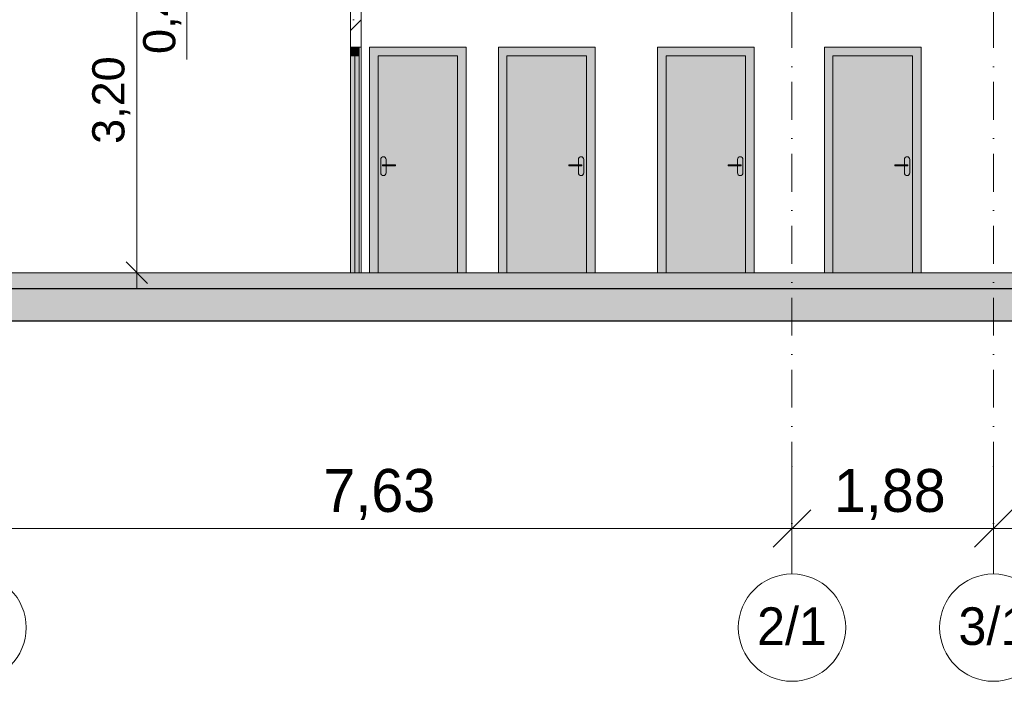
# Model space of a CAD drawing. Header units: millimetres. Extents: x -7244281 to -6598479, y 5719953 to 5938280.
# Tile 56 of 73: x -6678668 to -6669501, y 5719953 to 5726115. Entities that reach past the tile are written whole.
import ezdxf
from ezdxf.enums import TextEntityAlignment as Align

# ---------------------------------------------------------------- set-up
doc = ezdxf.new("R2010")
doc.units = ezdxf.units.MM
doc.header["$MEASUREMENT"] = 0
doc.linetypes.add('Штрихпунктирная', pattern=[670.277762, 352.777767, -176.388884, 0, -141.111112])
for name, color, linetype, lineweight in [('0_Ном._пера__120', 7, 'Continuous', 0), ('АР-Перекрытия_Приямки.АР_Ном._пера__1', 7, 'Continuous', 30), ('АР-Перекрытия_Приямки.АР_Ном._пера__101', 252, 'Continuous', 0), ('АР-Стены_Перегородки_100_.АР_Ном._пера__1', 7, 'Continuous', 15), ('АР-Чертеж-Оси_Осевые размеры.АР_Ном._пера__1', 7, 'Continuous', 0), ('АР-Чертеж-Оси_Осевые размеры.АР_Ном._пера__120', 7, 'Continuous', 0), ('АР-Чертеж-Размеры.АР_Ном._пера__1', 7, 'Continuous', 0), ('Двери Archicad_Ном._пера__1', 7, 'Continuous', 20), ('Двери Archicad_Ном._пера__120', 7, 'Continuous', 0)]:
    doc.layers.add(name, color=color, linetype=linetype, lineweight=lineweight)
for name, color, linetype in [('АР-Перекрытия_Приямки.АР', 7, 'Continuous'), ('АР-Стены_Перегородки_100_.АР', 7, 'Continuous'), ('АР-Чертеж-Оси_Осевые размеры.АР', 7, 'Continuous'), ('АР-Чертеж-Размеры.АР', 7, 'Continuous'), ('Двери Archicad', 7, 'Continuous')]:
    doc.layers.add(name, color=color, linetype=linetype)
doc.layers.add('АР-Перекрытия_Приямки.АР_Ном._пера__180', color=7, linetype='Continuous', lineweight=5, true_color=0xd6cda7)
doc.styles.add('РЎР“Р•РќР•Р\xa0Р\x98Р\xa0_РЎРўР\x98Р›Р¬_1', font='GOTHIC.TTF')
doc.styles.add('РЎР“Р•РќР•Р\xa0Р\x98Р\xa0_РЎРўР\x98Р›Р¬_5', font='arial.ttf')
doc.dimstyles.new('СГЕНЕРИР_СТИЛЬ__10', dxfattribs={"dimtxt": 400, "dimasz": 332.5, "dimexe": 0.18, "dimexo": 0.0625, "dimgap": 0, "dimtad": 1, "dimtih": 1, "dimtoh": 1, "dimlfac": 0.001, "dimzin": 0, "dimdsep": 46, "dimtxsty": 'РЎР“Р•РќР•Р\xa0Р\x98Р\xa0_РЎРўР\x98Р›Р¬_1', "dimblk": 'ARROWHEAD_6', "dimblk1": 'ARROWHEAD_6', "dimblk2": 'ARROWHEAD_6', "dimcen": 0.09, "dimse1": 1, "dimse2": 1, "dimclrd": 7, "dimclre": 7, "dimclrt": 7, "dimadec": 0, "dimazin": 0, "dimtfac": 1, "dimtdec": 4, "dimtmove": 0, "dimatfit": 3, "dimfxl": 1, "dimtolj": 1, "dimtzin": 0, "dimarcsym": 0})
doc.dimstyles.new('СГЕНЕРИР_СТИЛЬ__8', dxfattribs={"dimtxt": 300, "dimasz": 190, "dimexe": 0.18, "dimexo": 0.0625, "dimgap": 0, "dimtad": 1, "dimlfac": 0.001, "dimzin": 0, "dimdsep": 46, "dimtxsty": 'РЎР“Р•РќР•Р\xa0Р\x98Р\xa0_РЎРўР\x98Р›Р¬_5', "dimblk": 'ARROWHEAD_6', "dimblk1": 'ARROWHEAD_6', "dimblk2": 'ARROWHEAD_6', "dimcen": 0.09, "dimse1": 1, "dimse2": 1, "dimclrd": 7, "dimclre": 7, "dimclrt": 7, "dimadec": 0, "dimazin": 0, "dimtfac": 1, "dimtdec": 4, "dimtmove": 0, "dimatfit": 3, "dimfxl": 1, "dimtolj": 1, "dimtzin": 0, "dimarcsym": 0})

# ---------------------------------------------------------------- blocks, each defined once
blk = doc.blocks.new('Элемент Разреза_47_4', base_point=(-6142404.1, 5728358.1))
at = {"layer": 'АР-Стены_Перегородки_100_.АР', "linetype": 'Continuous', "lineweight": 0, "true_color": 0x000000}
h = blk.add_hatch(dxfattribs=at)
h.set_pattern_fill('БУТ__50__0004', color=18, style=0, pattern_type=2)
h.set_pattern_definition([(45, (-6142404.15, 5728358.13), (-169.70563, 169.70563), []), (90, (-6142573.85, 5728527.83), (-216, 0), [0, -144, 0, -216]), (155, (-6142404.15, 5728697.54), (91.285545, 195.76248), [0, -105.6, 0, -182.4])])
h.paths.add_polyline_path([(-6675487.5, 5725858.1), (-6675487.5, 5726958.1), (-6675587.5, 5726958.1), (-6675587.5, 5725858.1)])
at = {"layer": 'АР-Стены_Перегородки_100_.АР_Ном._пера__1', "color": 7, "linetype": 'Continuous', "lineweight": 15}
for p, q in [((-6675587.5, 5726958.1), (-6675587.5, 5725858.1)), ((-6675487.5, 5726958.1), (-6675487.5, 5725858.1))]:
    blk.add_line(p, q, dxfattribs=at)
at = {"layer": 'АР-Стены_Перегородки_100_.АР_Ном._пера__1', "color": 7, "linetype": 'Continuous', "lineweight": 15, "flags": 128}
blk.add_lwpolyline([(-6675487.5, 5725858.1), (-6675507.5, 5725858.1), (-6675587.5, 5725858.1)], dxfattribs=at)
blk = doc.blocks.new('Элемент Разреза_51_4', base_point=(-6142404.1, 5728358.1))
at = {"layer": 'АР-Перекрытия_Приямки.АР_Ном._пера__101', "linetype": 'Continuous', "lineweight": 0}
h = blk.add_hatch(dxfattribs=at)
h.set_pattern_fill('ЖЕЛЕЗОБЕТОН__PROJECT__0004', color=252, style=0, pattern_type=2)
h.set_pattern_definition([(45, (-6142404.15, 5728358.13), (-84.852814, 84.852814), []), (45, (-6142446.57, 5728400.55), (-84.852814, 84.852814), [90, -30, 0, -30])])
h.paths.add_polyline_path([(-6679267.5, 5723308.1), (-6656691.7, 5723308.1), (-6656691.7, 5723608.1), (-6664377.5, 5723608.1), (-6664577.5, 5723608.1), (-6678867.5, 5723608.1), (-6679267.5, 5723608.1)])
at = {"layer": 'АР-Перекрытия_Приямки.АР_Ном._пера__180', "linetype": 'Continuous', "lineweight": 0, "true_color": 0xf4f1e8}
blk.add_hatch(color=7, dxfattribs=at).paths.add_polyline_path([(-6678867.5, 5723758.1), (-6678867.5, 5723608.1), (-6664577.5, 5723608.1), (-6664577.5, 5723758.1)])
at = {"layer": 'АР-Перекрытия_Приямки.АР_Ном._пера__1', "color": 7, "linetype": 'Continuous', "lineweight": 30}
blk.add_line((-6656691.7, 5723308.1), (-6679267.5, 5723308.1), dxfattribs=at)
at = {"layer": 'АР-Перекрытия_Приямки.АР_Ном._пера__1', "color": 7, "linetype": 'Continuous', "lineweight": 0, "flags": 128}
blk.add_lwpolyline([(-6664577.5, 5723758.1), (-6666127.5, 5723758.1), (-6666167.5, 5723758.1), (-6675547.5, 5723758.1), (-6675587.5, 5723758.1), (-6678867.5, 5723758.1)], dxfattribs=at)
at = {"layer": 'АР-Перекрытия_Приямки.АР_Ном._пера__1', "color": 7, "linetype": 'Continuous', "lineweight": 30, "flags": 128}
blk.add_lwpolyline([(-6656691.7, 5723608.1), (-6664377.5, 5723608.1), (-6664577.5, 5723608.1), (-6678867.5, 5723608.1)], dxfattribs=at)
blk = doc.blocks.new('Элемент Разреза_52_4', base_point=(-6142404.1, 5728358.1))
at = {"layer": 'Двери Archicad', "linetype": 'Continuous', "lineweight": 0, "true_color": 0xffffff}
for points in [[(-6675587.5, 5725778.1), (-6675507.5, 5725778.1), (-6675507.5, 5725858.1), (-6675587.5, 5725858.1)], [(-6675587.5, 5723758.1), (-6675547.5, 5723758.1), (-6675547.5, 5725778.1), (-6675587.5, 5725778.1)], [(-6675547.5, 5725778.1), (-6675547.5, 5723758.1), (-6675507.5, 5723758.1), (-6675507.5, 5725778.1)]]:
    blk.add_hatch(color=7, dxfattribs=at).paths.add_polyline_path(points)
at = {"layer": 'Двери Archicad_Ном._пера__1', "color": 7, "linetype": 'Continuous', "lineweight": 0}
blk.add_line((-6675487.5, 5725858.1), (-6675487.5, 5723758.1), dxfattribs=at)
at = {"layer": 'Двери Archicad_Ном._пера__120', "color": 7, "linetype": 'Continuous', "lineweight": 0}
for p, q in [((-6675507.5, 5725858.1), (-6675507.5, 5725778.1)), ((-6675547.5, 5725778.1), (-6675547.5, 5723758.1)), ((-6675507.5, 5725778.1), (-6675507.5, 5723758.1))]:
    blk.add_line(p, q, dxfattribs=at)
at = {"layer": 'Двери Archicad_Ном._пера__120', "color": 7, "linetype": 'Continuous', "lineweight": 0, "flags": 128}
for points in [[(-6675587.5, 5725858.1), (-6675587.5, 5725778.1), (-6675587.5, 5723758.1)], [(-6675507.5, 5725778.1), (-6675547.5, 5725778.1), (-6675587.5, 5725778.1)]]:
    blk.add_lwpolyline(points, dxfattribs=at)
blk = doc.blocks.new('Элемент Разреза_68_4', base_point=(-6142404.1, 5728358.1))
at = {"layer": 'Двери Archicad', "linetype": 'Continuous', "lineweight": 0, "true_color": 0xffffff}
for points in [[(-6675411.5, 5725858.1), (-6675411.5, 5725778.1), (-6675331.5, 5725778.1), (-6674591.5, 5725778.1), (-6674511.5, 5725778.1), (-6674511.5, 5725858.1)], [(-6675411.5, 5723758.1), (-6675331.5, 5723758.1), (-6675331.5, 5725778.1), (-6675411.5, 5725778.1)], [(-6674511.5, 5723758.1), (-6674511.5, 5725778.1), (-6674591.5, 5725778.1), (-6674591.5, 5723758.1)], [(-6675306.5, 5724688.1), (-6675304.6, 5724678.6), (-6675299.1, 5724670.4), (-6675291, 5724665), (-6675281.5, 5724663.1), (-6675271.9, 5724665), (-6675263.8, 5724670.4), (-6675258.4, 5724678.6), (-6675256.5, 5724688.1), (-6675256.5, 5724753.1), (-6675276, 5724753.1), (-6675289, 5724753.1), (-6675289, 5724763.1), (-6675276, 5724763.1), (-6675256.5, 5724763.1), (-6675256.5, 5724813.1), (-6675258.4, 5724822.7), (-6675263.8, 5724830.8), (-6675271.9, 5724836.2), (-6675281.5, 5724838.1), (-6675291, 5724836.2), (-6675299.1, 5724830.8), (-6675304.6, 5724822.7), (-6675306.5, 5724813.1)], [(-6675288, 5724763.1), (-6675289, 5724763.1), (-6675289, 5724753.1), (-6675288, 5724753.1)], [(-6675285.2, 5724763.1), (-6675288, 5724763.1), (-6675288, 5724753.1), (-6675285.2, 5724753.1)], [(-6675280.9, 5724763.1), (-6675285.2, 5724763.1), (-6675285.2, 5724753.1), (-6675280.9, 5724753.1)], [(-6675276, 5724763.1), (-6675280.9, 5724763.1), (-6675280.9, 5724753.1), (-6675276, 5724753.1)], [(-6675169, 5724763.1), (-6675276, 5724763.1), (-6675276, 5724753.1), (-6675169, 5724753.1)]]:
    blk.add_hatch(color=7, dxfattribs=at).paths.add_polyline_path(points)
h = blk.add_hatch(color=7, dxfattribs=at)
h.paths.add_polyline_path([(-6675331.5, 5723758.1), (-6674591.5, 5723758.1), (-6674591.5, 5725778.1), (-6675331.5, 5725778.1)])
h.paths.add_polyline_path([(-6675304.6, 5724678.6), (-6675306.5, 5724688.1), (-6675306.5, 5724813.1), (-6675304.6, 5724822.7), (-6675299.1, 5724830.8), (-6675291, 5724836.2), (-6675281.5, 5724838.1), (-6675271.9, 5724836.2), (-6675263.8, 5724830.8), (-6675258.4, 5724822.7), (-6675256.5, 5724813.1), (-6675256.5, 5724763.1), (-6675169, 5724763.1), (-6675169, 5724753.1), (-6675256.5, 5724753.1), (-6675256.5, 5724688.1), (-6675258.4, 5724678.6), (-6675263.8, 5724670.4), (-6675271.9, 5724665), (-6675281.5, 5724663.1), (-6675291, 5724665), (-6675299.1, 5724670.4)], flags=0)
at = {"layer": 'Двери Archicad_Ном._пера__1', "color": 7, "linetype": 'Continuous', "lineweight": 0}
for p, q in [((-6675411.5, 5725858.1), (-6674511.5, 5725858.1)), ((-6675411.5, 5723758.1), (-6675411.5, 5725858.1)), ((-6674511.5, 5725858.1), (-6674511.5, 5723758.1))]:
    blk.add_line(p, q, dxfattribs=at)
at = {"layer": 'Двери Archicad_Ном._пера__120', "color": 7, "linetype": 'Continuous', "lineweight": 0}
for p, q in [((-6675331.5, 5723758.1), (-6675331.5, 5725778.1)), ((-6675331.5, 5725778.1), (-6674591.5, 5725778.1)), ((-6674591.5, 5725778.1), (-6674591.5, 5723758.1)), ((-6675304.6, 5724822.7), (-6675306.5, 5724813.1)), ((-6675306.5, 5724813.1), (-6675306.5, 5724688.1)), ((-6675299.1, 5724830.8), (-6675304.6, 5724822.7)), ((-6675291, 5724836.2), (-6675299.1, 5724830.8)), ((-6675281.5, 5724838.1), (-6675291, 5724836.2)), ((-6675288, 5724763.1), (-6675289, 5724763.1)), ((-6675289, 5724763.1), (-6675289, 5724753.1)), ((-6675285.2, 5724763.1), (-6675288, 5724763.1)), ((-6675280.9, 5724763.1), (-6675285.2, 5724763.1)), ((-6675271.9, 5724836.2), (-6675281.5, 5724838.1)), ((-6675276, 5724763.1), (-6675280.9, 5724763.1)), ((-6675169, 5724763.1), (-6675276, 5724763.1)), ((-6675263.8, 5724830.8), (-6675271.9, 5724836.2)), ((-6675258.4, 5724822.7), (-6675263.8, 5724830.8)), ((-6675256.5, 5724813.1), (-6675258.4, 5724822.7)), ((-6675256.5, 5724763.1), (-6675256.5, 5724813.1)), ((-6675169, 5724763.1), (-6675169, 5724753.1)), ((-6675306.5, 5724688.1), (-6675304.6, 5724678.6)), ((-6675304.6, 5724678.6), (-6675299.1, 5724670.4)), ((-6675299.1, 5724670.4), (-6675291, 5724665)), ((-6675291, 5724665), (-6675281.5, 5724663.1)), ((-6675288, 5724753.1), (-6675289, 5724753.1)), ((-6675285.2, 5724753.1), (-6675288, 5724753.1)), ((-6675280.9, 5724753.1), (-6675285.2, 5724753.1)), ((-6675281.5, 5724663.1), (-6675271.9, 5724665)), ((-6675276, 5724753.1), (-6675280.9, 5724753.1)), ((-6675169, 5724753.1), (-6675276, 5724753.1)), ((-6675271.9, 5724665), (-6675263.8, 5724670.4)), ((-6675263.8, 5724670.4), (-6675258.4, 5724678.6)), ((-6675258.4, 5724678.6), (-6675256.5, 5724688.1)), ((-6675256.5, 5724688.1), (-6675256.5, 5724753.1))]:
    blk.add_line(p, q, dxfattribs=at)
blk = doc.blocks.new('Элемент Разреза_69_4', base_point=(-6142404.1, 5728358.1))
at = {"layer": 'Двери Archicad', "linetype": 'Continuous', "lineweight": 0, "true_color": 0xffffff}
for points in [[(-6673311.5, 5725858.1), (-6674211.5, 5725858.1), (-6674211.5, 5725778.1), (-6674131.5, 5725778.1), (-6673391.5, 5725778.1), (-6673311.5, 5725778.1)], [(-6674211.5, 5723758.1), (-6674131.5, 5723758.1), (-6674131.5, 5725778.1), (-6674211.5, 5725778.1)], [(-6673311.5, 5723758.1), (-6673311.5, 5725778.1), (-6673391.5, 5725778.1), (-6673391.5, 5723758.1)], [(-6673554, 5724763.1), (-6673554, 5724753.1), (-6673447, 5724753.1), (-6673447, 5724763.1)], [(-6673466.5, 5724688.1), (-6673464.6, 5724678.6), (-6673459.1, 5724670.4), (-6673451, 5724665), (-6673441.5, 5724663.1), (-6673431.9, 5724665), (-6673423.8, 5724670.4), (-6673418.4, 5724678.6), (-6673416.5, 5724688.1), (-6673416.5, 5724813.1), (-6673418.4, 5724822.7), (-6673423.8, 5724830.8), (-6673431.9, 5724836.2), (-6673441.5, 5724838.1), (-6673451, 5724836.2), (-6673459.1, 5724830.8), (-6673464.6, 5724822.7), (-6673466.5, 5724813.1), (-6673466.5, 5724763.1), (-6673435, 5724763.1), (-6673434, 5724763.1), (-6673434, 5724753.1), (-6673435, 5724753.1), (-6673466.5, 5724753.1)], [(-6673447, 5724763.1), (-6673447, 5724753.1), (-6673442, 5724753.1), (-6673442, 5724763.1)], [(-6673442, 5724763.1), (-6673442, 5724753.1), (-6673437.8, 5724753.1), (-6673437.8, 5724763.1)], [(-6673437.8, 5724763.1), (-6673437.8, 5724753.1), (-6673435, 5724753.1), (-6673435, 5724763.1)], [(-6673435, 5724763.1), (-6673435, 5724753.1), (-6673434, 5724753.1), (-6673434, 5724763.1)]]:
    blk.add_hatch(color=7, dxfattribs=at).paths.add_polyline_path(points)
h = blk.add_hatch(color=7, dxfattribs=at)
h.paths.add_polyline_path([(-6673391.5, 5725778.1), (-6674131.5, 5725778.1), (-6674131.5, 5723758.1), (-6673391.5, 5723758.1)])
h.paths.add_polyline_path([(-6673554, 5724753.1), (-6673554, 5724763.1), (-6673466.5, 5724763.1), (-6673466.5, 5724813.1), (-6673464.6, 5724822.7), (-6673459.1, 5724830.8), (-6673451, 5724836.2), (-6673441.5, 5724838.1), (-6673431.9, 5724836.2), (-6673423.8, 5724830.8), (-6673418.4, 5724822.7), (-6673416.5, 5724813.1), (-6673416.5, 5724688.1), (-6673418.4, 5724678.6), (-6673423.8, 5724670.4), (-6673431.9, 5724665), (-6673441.5, 5724663.1), (-6673451, 5724665), (-6673459.1, 5724670.4), (-6673464.6, 5724678.6), (-6673466.5, 5724688.1), (-6673466.5, 5724753.1)], flags=0)
at = {"layer": 'Двери Archicad_Ном._пера__1', "color": 7, "linetype": 'Continuous', "lineweight": 0}
for p, q in [((-6674211.5, 5725858.1), (-6673311.5, 5725858.1)), ((-6674211.5, 5723758.1), (-6674211.5, 5725858.1)), ((-6673311.5, 5725858.1), (-6673311.5, 5723758.1))]:
    blk.add_line(p, q, dxfattribs=at)
at = {"layer": 'Двери Archicad_Ном._пера__120', "color": 7, "linetype": 'Continuous', "lineweight": 0}
for p, q in [((-6674131.5, 5725778.1), (-6674131.5, 5723758.1)), ((-6673391.5, 5725778.1), (-6674131.5, 5725778.1)), ((-6673391.5, 5723758.1), (-6673391.5, 5725778.1)), ((-6673554, 5724763.1), (-6673447, 5724763.1)), ((-6673554, 5724763.1), (-6673554, 5724753.1)), ((-6673466.5, 5724813.1), (-6673464.6, 5724822.7)), ((-6673466.5, 5724763.1), (-6673466.5, 5724813.1)), ((-6673464.6, 5724822.7), (-6673459.1, 5724830.8)), ((-6673459.1, 5724830.8), (-6673451, 5724836.2)), ((-6673451, 5724836.2), (-6673441.5, 5724838.1)), ((-6673447, 5724763.1), (-6673442, 5724763.1)), ((-6673442, 5724763.1), (-6673437.8, 5724763.1)), ((-6673441.5, 5724838.1), (-6673431.9, 5724836.2)), ((-6673437.8, 5724763.1), (-6673435, 5724763.1)), ((-6673435, 5724763.1), (-6673434, 5724763.1)), ((-6673434, 5724763.1), (-6673434, 5724753.1)), ((-6673431.9, 5724836.2), (-6673423.8, 5724830.8)), ((-6673423.8, 5724830.8), (-6673418.4, 5724822.7)), ((-6673418.4, 5724822.7), (-6673416.5, 5724813.1)), ((-6673416.5, 5724813.1), (-6673416.5, 5724688.1)), ((-6673554, 5724753.1), (-6673447, 5724753.1)), ((-6673466.5, 5724688.1), (-6673466.5, 5724753.1)), ((-6673464.6, 5724678.6), (-6673466.5, 5724688.1)), ((-6673459.1, 5724670.4), (-6673464.6, 5724678.6)), ((-6673451, 5724665), (-6673459.1, 5724670.4)), ((-6673441.5, 5724663.1), (-6673451, 5724665)), ((-6673447, 5724753.1), (-6673442, 5724753.1)), ((-6673442, 5724753.1), (-6673437.8, 5724753.1)), ((-6673431.9, 5724665), (-6673441.5, 5724663.1)), ((-6673437.8, 5724753.1), (-6673435, 5724753.1)), ((-6673435, 5724753.1), (-6673434, 5724753.1)), ((-6673423.8, 5724670.4), (-6673431.9, 5724665)), ((-6673418.4, 5724678.6), (-6673423.8, 5724670.4)), ((-6673416.5, 5724688.1), (-6673418.4, 5724678.6))]:
    blk.add_line(p, q, dxfattribs=at)
blk = doc.blocks.new('Элемент Разреза_70_4', base_point=(-6142404.1, 5728358.1))
at = {"layer": 'Двери Archicad', "linetype": 'Continuous', "lineweight": 0, "true_color": 0xffffff}
for points in [[(-6670275.9, 5725858.1), (-6671175.9, 5725858.1), (-6671175.9, 5725778.1), (-6671095.9, 5725778.1), (-6670355.9, 5725778.1), (-6670275.9, 5725778.1)], [(-6671175.9, 5723758.1), (-6671095.9, 5723758.1), (-6671095.9, 5725778.1), (-6671175.9, 5725778.1)], [(-6670275.9, 5723758.1), (-6670275.9, 5725778.1), (-6670355.9, 5725778.1), (-6670355.9, 5723758.1)], [(-6670518.4, 5724763.1), (-6670518.4, 5724753.1), (-6670411.4, 5724753.1), (-6670411.4, 5724763.1)], [(-6670430.9, 5724688.1), (-6670429, 5724678.6), (-6670423.6, 5724670.4), (-6670415.5, 5724665), (-6670405.9, 5724663.1), (-6670396.4, 5724665), (-6670388.3, 5724670.4), (-6670382.8, 5724678.6), (-6670380.9, 5724688.1), (-6670380.9, 5724813.1), (-6670382.8, 5724822.7), (-6670388.3, 5724830.8), (-6670396.4, 5724836.2), (-6670405.9, 5724838.1), (-6670415.5, 5724836.2), (-6670423.6, 5724830.8), (-6670429, 5724822.7), (-6670430.9, 5724813.1), (-6670430.9, 5724763.1), (-6670399.4, 5724763.1), (-6670398.4, 5724763.1), (-6670398.4, 5724753.1), (-6670399.4, 5724753.1), (-6670430.9, 5724753.1)], [(-6670411.4, 5724763.1), (-6670411.4, 5724753.1), (-6670406.5, 5724753.1), (-6670406.5, 5724763.1)], [(-6670406.5, 5724763.1), (-6670406.5, 5724753.1), (-6670402.3, 5724753.1), (-6670402.3, 5724763.1)], [(-6670402.3, 5724763.1), (-6670402.3, 5724753.1), (-6670399.4, 5724753.1), (-6670399.4, 5724763.1)], [(-6670399.4, 5724763.1), (-6670399.4, 5724753.1), (-6670398.4, 5724753.1), (-6670398.4, 5724763.1)]]:
    blk.add_hatch(color=7, dxfattribs=at).paths.add_polyline_path(points)
h = blk.add_hatch(color=7, dxfattribs=at)
h.paths.add_polyline_path([(-6670355.9, 5725778.1), (-6671095.9, 5725778.1), (-6671095.9, 5723758.1), (-6670355.9, 5723758.1)])
h.paths.add_polyline_path([(-6670518.4, 5724753.1), (-6670518.4, 5724763.1), (-6670430.9, 5724763.1), (-6670430.9, 5724813.1), (-6670429, 5724822.7), (-6670423.6, 5724830.8), (-6670415.5, 5724836.2), (-6670405.9, 5724838.1), (-6670396.4, 5724836.2), (-6670388.3, 5724830.8), (-6670382.8, 5724822.7), (-6670380.9, 5724813.1), (-6670380.9, 5724688.1), (-6670382.8, 5724678.6), (-6670388.3, 5724670.4), (-6670396.4, 5724665), (-6670405.9, 5724663.1), (-6670415.5, 5724665), (-6670423.6, 5724670.4), (-6670429, 5724678.6), (-6670430.9, 5724688.1), (-6670430.9, 5724753.1)], flags=0)
at = {"layer": 'Двери Archicad_Ном._пера__1', "color": 7, "linetype": 'Continuous', "lineweight": 0}
for p, q in [((-6671175.9, 5725858.1), (-6670275.9, 5725858.1)), ((-6671175.9, 5723758.1), (-6671175.9, 5725858.1)), ((-6670275.9, 5725858.1), (-6670275.9, 5723758.1))]:
    blk.add_line(p, q, dxfattribs=at)
at = {"layer": 'Двери Archicad_Ном._пера__120', "color": 7, "linetype": 'Continuous', "lineweight": 0}
for p, q in [((-6671095.9, 5725778.1), (-6671095.9, 5723758.1)), ((-6670355.9, 5725778.1), (-6671095.9, 5725778.1)), ((-6670355.9, 5723758.1), (-6670355.9, 5725778.1)), ((-6670518.4, 5724763.1), (-6670411.4, 5724763.1)), ((-6670518.4, 5724763.1), (-6670518.4, 5724753.1)), ((-6670430.9, 5724813.1), (-6670429, 5724822.7)), ((-6670430.9, 5724763.1), (-6670430.9, 5724813.1)), ((-6670429, 5724822.7), (-6670423.6, 5724830.8)), ((-6670423.6, 5724830.8), (-6670415.5, 5724836.2)), ((-6670415.5, 5724836.2), (-6670405.9, 5724838.1)), ((-6670411.4, 5724763.1), (-6670406.5, 5724763.1)), ((-6670406.5, 5724763.1), (-6670402.3, 5724763.1)), ((-6670405.9, 5724838.1), (-6670396.4, 5724836.2)), ((-6670402.3, 5724763.1), (-6670399.4, 5724763.1)), ((-6670399.4, 5724763.1), (-6670398.4, 5724763.1)), ((-6670398.4, 5724763.1), (-6670398.4, 5724753.1)), ((-6670396.4, 5724836.2), (-6670388.3, 5724830.8)), ((-6670388.3, 5724830.8), (-6670382.8, 5724822.7)), ((-6670382.8, 5724822.7), (-6670380.9, 5724813.1)), ((-6670380.9, 5724813.1), (-6670380.9, 5724688.1)), ((-6670518.4, 5724753.1), (-6670411.4, 5724753.1)), ((-6670430.9, 5724688.1), (-6670430.9, 5724753.1)), ((-6670429, 5724678.6), (-6670430.9, 5724688.1)), ((-6670423.6, 5724670.4), (-6670429, 5724678.6)), ((-6670415.5, 5724665), (-6670423.6, 5724670.4)), ((-6670405.9, 5724663.1), (-6670415.5, 5724665)), ((-6670411.4, 5724753.1), (-6670406.5, 5724753.1)), ((-6670406.5, 5724753.1), (-6670402.3, 5724753.1)), ((-6670396.4, 5724665), (-6670405.9, 5724663.1)), ((-6670402.3, 5724753.1), (-6670399.4, 5724753.1)), ((-6670399.4, 5724753.1), (-6670398.4, 5724753.1)), ((-6670388.3, 5724670.4), (-6670396.4, 5724665)), ((-6670382.8, 5724678.6), (-6670388.3, 5724670.4)), ((-6670380.9, 5724688.1), (-6670382.8, 5724678.6))]:
    blk.add_line(p, q, dxfattribs=at)
blk = doc.blocks.new('Элемент Разреза_71_4', base_point=(-6142404.1, 5728358.1))
at = {"layer": 'Двери Archicad', "linetype": 'Continuous', "lineweight": 0, "true_color": 0xffffff}
for points in [[(-6671829.5, 5725858.1), (-6672729.5, 5725858.1), (-6672729.5, 5725778.1), (-6672649.5, 5725778.1), (-6671909.5, 5725778.1), (-6671829.5, 5725778.1)], [(-6672729.5, 5723758.1), (-6672649.5, 5723758.1), (-6672649.5, 5725778.1), (-6672729.5, 5725778.1)], [(-6671829.5, 5723758.1), (-6671829.5, 5725778.1), (-6671909.5, 5725778.1), (-6671909.5, 5723758.1)], [(-6672072, 5724763.1), (-6672072, 5724753.1), (-6671965, 5724753.1), (-6671965, 5724763.1)], [(-6671984.5, 5724688.1), (-6671982.6, 5724678.6), (-6671977.2, 5724670.4), (-6671969.1, 5724665), (-6671959.5, 5724663.1), (-6671949.9, 5724665), (-6671941.8, 5724670.4), (-6671936.4, 5724678.6), (-6671934.5, 5724688.1), (-6671934.5, 5724813.1), (-6671936.4, 5724822.7), (-6671941.8, 5724830.8), (-6671949.9, 5724836.2), (-6671959.5, 5724838.1), (-6671969.1, 5724836.2), (-6671977.2, 5724830.8), (-6671982.6, 5724822.7), (-6671984.5, 5724813.1), (-6671984.5, 5724763.1), (-6671953, 5724763.1), (-6671952, 5724763.1), (-6671952, 5724753.1), (-6671953, 5724753.1), (-6671984.5, 5724753.1)], [(-6671965, 5724763.1), (-6671965, 5724753.1), (-6671960, 5724753.1), (-6671960, 5724763.1)], [(-6671960, 5724763.1), (-6671960, 5724753.1), (-6671955.8, 5724753.1), (-6671955.8, 5724763.1)], [(-6671955.8, 5724763.1), (-6671955.8, 5724753.1), (-6671953, 5724753.1), (-6671953, 5724763.1)], [(-6671953, 5724763.1), (-6671953, 5724753.1), (-6671952, 5724753.1), (-6671952, 5724763.1)]]:
    blk.add_hatch(color=7, dxfattribs=at).paths.add_polyline_path(points)
h = blk.add_hatch(color=7, dxfattribs=at)
h.paths.add_polyline_path([(-6671909.5, 5725778.1), (-6672649.5, 5725778.1), (-6672649.5, 5723758.1), (-6671909.5, 5723758.1)])
h.paths.add_polyline_path([(-6672072, 5724753.1), (-6672072, 5724763.1), (-6671984.5, 5724763.1), (-6671984.5, 5724813.1), (-6671982.6, 5724822.7), (-6671977.2, 5724830.8), (-6671969.1, 5724836.2), (-6671959.5, 5724838.1), (-6671949.9, 5724836.2), (-6671941.8, 5724830.8), (-6671936.4, 5724822.7), (-6671934.5, 5724813.1), (-6671934.5, 5724688.1), (-6671936.4, 5724678.6), (-6671941.8, 5724670.4), (-6671949.9, 5724665), (-6671959.5, 5724663.1), (-6671969.1, 5724665), (-6671977.2, 5724670.4), (-6671982.6, 5724678.6), (-6671984.5, 5724688.1), (-6671984.5, 5724753.1)], flags=0)
at = {"layer": 'Двери Archicad_Ном._пера__1', "color": 7, "linetype": 'Continuous', "lineweight": 0}
for p, q in [((-6672729.5, 5725858.1), (-6671829.5, 5725858.1)), ((-6672729.5, 5723758.1), (-6672729.5, 5725858.1)), ((-6671829.5, 5725858.1), (-6671829.5, 5723758.1))]:
    blk.add_line(p, q, dxfattribs=at)
at = {"layer": 'Двери Archicad_Ном._пера__120', "color": 7, "linetype": 'Continuous', "lineweight": 0}
for p, q in [((-6672649.5, 5725778.1), (-6672649.5, 5723758.1)), ((-6671909.5, 5725778.1), (-6672649.5, 5725778.1)), ((-6671909.5, 5723758.1), (-6671909.5, 5725778.1)), ((-6672072, 5724763.1), (-6671965, 5724763.1)), ((-6672072, 5724763.1), (-6672072, 5724753.1)), ((-6671984.5, 5724813.1), (-6671982.6, 5724822.7)), ((-6671984.5, 5724763.1), (-6671984.5, 5724813.1)), ((-6671982.6, 5724822.7), (-6671977.2, 5724830.8)), ((-6671977.2, 5724830.8), (-6671969.1, 5724836.2)), ((-6671969.1, 5724836.2), (-6671959.5, 5724838.1)), ((-6671965, 5724763.1), (-6671960, 5724763.1)), ((-6671960, 5724763.1), (-6671955.8, 5724763.1)), ((-6671959.5, 5724838.1), (-6671949.9, 5724836.2)), ((-6671955.8, 5724763.1), (-6671953, 5724763.1)), ((-6671953, 5724763.1), (-6671952, 5724763.1)), ((-6671952, 5724763.1), (-6671952, 5724753.1)), ((-6671949.9, 5724836.2), (-6671941.8, 5724830.8)), ((-6671941.8, 5724830.8), (-6671936.4, 5724822.7)), ((-6671936.4, 5724822.7), (-6671934.5, 5724813.1)), ((-6671934.5, 5724813.1), (-6671934.5, 5724688.1)), ((-6672072, 5724753.1), (-6671965, 5724753.1)), ((-6671984.5, 5724688.1), (-6671984.5, 5724753.1)), ((-6671982.6, 5724678.6), (-6671984.5, 5724688.1)), ((-6671977.2, 5724670.4), (-6671982.6, 5724678.6)), ((-6671969.1, 5724665), (-6671977.2, 5724670.4)), ((-6671959.5, 5724663.1), (-6671969.1, 5724665)), ((-6671965, 5724753.1), (-6671960, 5724753.1)), ((-6671960, 5724753.1), (-6671955.8, 5724753.1)), ((-6671949.9, 5724665), (-6671959.5, 5724663.1)), ((-6671955.8, 5724753.1), (-6671953, 5724753.1)), ((-6671953, 5724753.1), (-6671952, 5724753.1)), ((-6671941.8, 5724670.4), (-6671949.9, 5724665)), ((-6671936.4, 5724678.6), (-6671941.8, 5724670.4)), ((-6671934.5, 5724688.1), (-6671936.4, 5724678.6))]:
    blk.add_line(p, q, dxfattribs=at)
blk = doc.blocks.new('Стандартный Маркер Сетки[19]_4', base_point=(-6671477.5, 5730558.1))
at = {"layer": 'АР-Чертеж-Оси_Осевые размеры.АР_Ном._пера__120', "color": 7, "linetype": 'Штрихпунктирная', "lineweight": 0}
for p, q in [((-6671477.5, 5729558.1), (-6671477.5, 5730558.1)), ((-6671477.5, 5729558.1), (-6671477.5, 5721952.6)), ((-6671477.5, 5721952.6), (-6671477.5, 5720952.6))]:
    blk.add_line(p, q, dxfattribs=at)
at = {"layer": 'АР-Чертеж-Оси_Осевые размеры.АР_Ном._пера__120', "color": 7, "linetype": 'Continuous', "lineweight": 0}
blk.add_circle((-6671477.5, 5720452.6), 500, dxfattribs=at)
at = {"layer": 'АР-Чертеж-Оси_Осевые размеры.АР_Ном._пера__120', "color": 7, "linetype": 'Штрихпунктирная', "lineweight": 0}
blk.add_point((-6671477.5, 5721952.6), dxfattribs=at)
blk.add_point((-6671477.5, 5721952.6), dxfattribs=at)
at = {"layer": 'АР-Чертеж-Оси_Осевые размеры.АР_Ном._пера__120', "color": 7, "lineweight": 0, "style": 'РЎР“Р•РќР•Р\xa0Р\x98Р\xa0_РЎРўР\x98Р›Р¬_1'}
blk.add_attdef('AC_MarkerText_1', text='', height=350, rotation=360, dxfattribs=at).set_placement((-6671477.5, 5720641.5), align=Align.TOP_CENTER)
blk = doc.blocks.new('Стандартный Маркер Сетки[20]_4', base_point=(-6669602.5, 5730558.1))
at = {"layer": 'АР-Чертеж-Оси_Осевые размеры.АР_Ном._пера__120', "color": 7, "linetype": 'Штрихпунктирная', "lineweight": 0}
for p, q in [((-6669602.5, 5729558.1), (-6669602.5, 5730558.1)), ((-6669602.5, 5729558.1), (-6669602.5, 5721952.6)), ((-6669602.5, 5721952.6), (-6669602.5, 5720952.6))]:
    blk.add_line(p, q, dxfattribs=at)
at = {"layer": 'АР-Чертеж-Оси_Осевые размеры.АР_Ном._пера__120', "color": 7, "linetype": 'Continuous', "lineweight": 0}
blk.add_circle((-6669602.5, 5720452.6), 500, dxfattribs=at)
at = {"layer": 'АР-Чертеж-Оси_Осевые размеры.АР_Ном._пера__120', "color": 7, "linetype": 'Штрихпунктирная', "lineweight": 0}
blk.add_point((-6669602.5, 5721952.6), dxfattribs=at)
blk.add_point((-6669602.5, 5721952.6), dxfattribs=at)
at = {"layer": 'АР-Чертеж-Оси_Осевые размеры.АР_Ном._пера__120', "color": 7, "lineweight": 0, "style": 'РЎР“Р•РќР•Р\xa0Р\x98Р\xa0_РЎРўР\x98Р›Р¬_1'}
blk.add_attdef('AC_MarkerText_1', text='', height=350, rotation=360, dxfattribs=at).set_placement((-6669602.5, 5720641.5), align=Align.TOP_CENTER)
blk = doc.blocks.new('*D213', base_point=(-6142404.1, 5728358.1))
at = {"layer": 'АР-Чертеж-Размеры.АР_Ном._пера__1', "color": 7, "linetype": 'Continuous', "lineweight": 0, "transparency": 16777216}
for p, q in [((-6677576.9, 5727158.1), (-6677113.1, 5726694.3)), ((-6677389.4, 5726958.1), (-6677764.4, 5726958.1)), ((-6677576.9, 5723758.1), (-6677576.9, 5726958.1)), ((-6677113.1, 5726694.3), (-6677113.1, 5726646.2)), ((-6677113.1, 5726646.2), (-6677113.1, 5725745.4)), ((-6677389.4, 5723758.1), (-6677764.4, 5723758.1)), ((-6677576.9, 5723608.1), (-6677576.9, 5723758.1))]:
    blk.add_line(p, q, dxfattribs=at)
at = {"layer": 'АР-Чертеж-Размеры.АР_Ном._пера__1', "color": 7, "linetype": 'Continuous', "lineweight": 15, "transparency": 16777216}
for p, q in [((-6677676.9, 5727058.1), (-6677476.9, 5726858.1)), ((-6677676.9, 5723858.1), (-6677476.9, 5723658.1))]:
    blk.add_line(p, q, dxfattribs=at)
at = {"layer": 'АР-Чертеж-Размеры.АР_Ном._пера__1', "color": 7, "lineweight": 0, "transparency": 16777216, "char_height": 300, "attachment_point": 7, "rotation": 90, "style": 'РЎР“Р•РќР•Р\xa0Р\x98Р\xa0_РЎРўР\x98Р›Р¬_5'}
for s, insert in [('\\A1;{\\pql;\\fArial|b0|i0|c204|p0;\\W1.000000;0,40}', (-6677163.1, 5725795.4)), ('\\A1;{\\pql;\\fArial|b0|i0|c204|p0;\\W1.000000;3,20}', (-6677636.9, 5724957.7))]:
    blk.add_mtext(s, dxfattribs=dict(at, insert=insert))
blk = doc.blocks.new('ARROWHEAD_6')
at = {"color": 0, "linetype": 'Continuous', "lineweight": 0}
for p, q in [((-0.5, -0.5), (0.5, 0.5)), ((0, 0), (-1, 0))]:
    blk.add_line(p, q, dxfattribs=at)
blk = doc.blocks.new('*D219', base_point=(-6142404.1, 5728358.1))
at = {"layer": 'АР-Чертеж-Оси_Осевые размеры.АР_Ном._пера__1', "color": 7, "linetype": 'Continuous', "lineweight": 0, "transparency": 16777216}
for p, q in [((-6679107.5, 5721047.5), (-6679107.5, 5721703.8)), ((-6671477.5, 5721047.5), (-6671477.5, 5721703.8)), ((-6678932.5, 5721550.7), (-6679282.5, 5721200.7)), ((-6671302.5, 5721550.7), (-6671652.5, 5721200.7)), ((-6679370, 5721375.7), (-6679107.5, 5721375.7)), ((-6679107.5, 5721375.7), (-6671477.5, 5721375.7))]:
    blk.add_line(p, q, dxfattribs=at)
at = {"layer": 'АР-Чертеж-Оси_Осевые размеры.АР_Ном._пера__1', "color": 7, "lineweight": 0, "transparency": 16777216, "insert": (-6675840.1, 5721455.7), "char_height": 400, "attachment_point": 7, "style": 'РЎР“Р•РќР•Р\xa0Р\x98Р\xa0_РЎРўР\x98Р›Р¬_1'}
blk.add_mtext('\\A1;{\\pql;\\fCentury Gothic|b0|i0|c204|p0;\\W1.000000;7,63}', dxfattribs=at)
blk = doc.blocks.new('*D220', base_point=(-6142404.1, 5728358.1))
at = {"layer": 'АР-Чертеж-Оси_Осевые размеры.АР_Ном._пера__1', "color": 7, "linetype": 'Continuous', "lineweight": 0, "transparency": 16777216}
for p, q in [((-6671477.5, 5721047.5), (-6671477.5, 5721703.8)), ((-6669602.5, 5721047.5), (-6669602.5, 5721703.8)), ((-6671302.5, 5721550.7), (-6671652.5, 5721200.7)), ((-6669427.5, 5721550.7), (-6669777.5, 5721200.7)), ((-6671477.5, 5721375.7), (-6669602.5, 5721375.7))]:
    blk.add_line(p, q, dxfattribs=at)
at = {"layer": 'АР-Чертеж-Оси_Осевые размеры.АР_Ном._пера__1', "color": 7, "lineweight": 0, "transparency": 16777216, "insert": (-6671087.6, 5721455.7), "char_height": 400, "attachment_point": 7, "style": 'РЎР“Р•РќР•Р\xa0Р\x98Р\xa0_РЎРўР\x98Р›Р¬_1'}
blk.add_mtext('\\A1;{\\pql;\\fCentury Gothic|b0|i0|c204|p0;\\W1.000000;1,88}', dxfattribs=at)
blk = doc.blocks.new('*D221', base_point=(-6142404.1, 5728358.1))
at = {"layer": 'АР-Чертеж-Оси_Осевые размеры.АР_Ном._пера__1', "color": 7, "linetype": 'Continuous', "lineweight": 0, "transparency": 16777216}
for p, q in [((-6669602.5, 5721047.5), (-6669602.5, 5721703.8)), ((-6666152.5, 5721047.5), (-6666152.5, 5721703.8)), ((-6669427.5, 5721550.7), (-6669777.5, 5721200.7)), ((-6665977.5, 5721550.7), (-6666327.5, 5721200.7)), ((-6669602.5, 5721375.7), (-6666152.5, 5721375.7))]:
    blk.add_line(p, q, dxfattribs=at)
at = {"layer": 'АР-Чертеж-Оси_Осевые размеры.АР_Ном._пера__1', "color": 7, "lineweight": 0, "transparency": 16777216, "insert": (-6668425.1, 5721455.7), "char_height": 400, "attachment_point": 7, "style": 'РЎР“Р•РќР•Р\xa0Р\x98Р\xa0_РЎРўР\x98Р›Р¬_1'}
blk.add_mtext('\\A1;{\\pql;\\fCentury Gothic|b0|i0|c204|p0;\\W1.000000;3,45}', dxfattribs=at)

msp = doc.modelspace()

# ---------------------------------------------------------------- linework, layer by layer
at = {"layer": '0_Ном._пера__120', "color": 7, "linetype": 'Continuous', "lineweight": 0}
msp.add_circle((-6679107.491, 5720452.63), 500, dxfattribs=at)

# ---------------------------------------------------------------- block references
at = {"layer": 'АР-Перекрытия_Приямки.АР', "lineweight": 0}
msp.add_blockref('Элемент Разреза_51_4', (-6142404.146, 5728358.128), dxfattribs=at)
at = {"layer": 'АР-Стены_Перегородки_100_.АР', "lineweight": 0}
msp.add_blockref('Элемент Разреза_47_4', (-6142404.146, 5728358.128), dxfattribs=at)
at = {"layer": 'АР-Чертеж-Оси_Осевые размеры.АР', "color": 8, "linetype": 'Continuous', "lineweight": 15}
for name, p, values in [('Стандартный Маркер Сетки[19]_4', (-6671477.527, 5730558.128), {'AC_MarkerText_1': '2/1'}), ('Стандартный Маркер Сетки[20]_4', (-6669602.505, 5730558.128), {'AC_MarkerText_1': '3/1'})]:
    msp.add_blockref(name, p, dxfattribs=at).add_auto_attribs(values)
at = {"layer": 'Двери Archicad', "lineweight": 0}
for name in ['Элемент Разреза_52_4', 'Элемент Разреза_68_4', 'Элемент Разреза_69_4', 'Элемент Разреза_71_4', 'Элемент Разреза_70_4']:
    msp.add_blockref(name, (-6142404.146, 5728358.128), dxfattribs=at)

# ---------------------------------------------------------------- dimensions: what is measured, and where the dimension line sits
at = {"layer": 'АР-Чертеж-Оси_Осевые размеры.АР', "color": 7, "linetype": 'Continuous', "lineweight": 0}
for base, p1, p2, picture, middle in [((-6671477.527, 5721375.67), (-6679107.491, 5721804.559), (-6671477.527, 5720452.63), '*D219', (-6675311.259, 5721655.67)), ((-6669602.505, 5721375.67), (-6671477.527, 5720452.63), (-6669602.505, 5720452.63), '*D220', (-6670558.766, 5721655.67)), ((-6666152.481, 5721375.67), (-6669602.505, 5720452.63), (-6666152.481, 5720452.63), '*D221', (-6667896.243, 5721655.67))]:
    dim = msp.add_linear_dim(base=base, p1=p1, p2=p2, dimstyle='СГЕНЕРИР_СТИЛЬ__10', dxfattribs=at)
    dim.commit()
    dim.dimension.update_dxf_attribs({"geometry": picture, "text_midpoint": middle, "dimtype": 160})
at = {"layer": 'АР-Чертеж-Размеры.АР', "color": 7, "linetype": 'Continuous', "lineweight": 0}
dim = msp.add_linear_dim(base=(-6677576.898, 5726958.128), p1=(-6667779.592, 5723758.128), p2=(-6667979.752, 5726958.128), angle=90, dimstyle='СГЕНЕРИР_СТИЛЬ__8', dxfattribs=at)
dim.commit()
dim.dimension.update_dxf_attribs({"geometry": '*D213', "text_midpoint": (-6677786.898, 5725357.966), "dimtype": 160, "text_rotation": 90})

doc.saveas('drawing.dxf')
